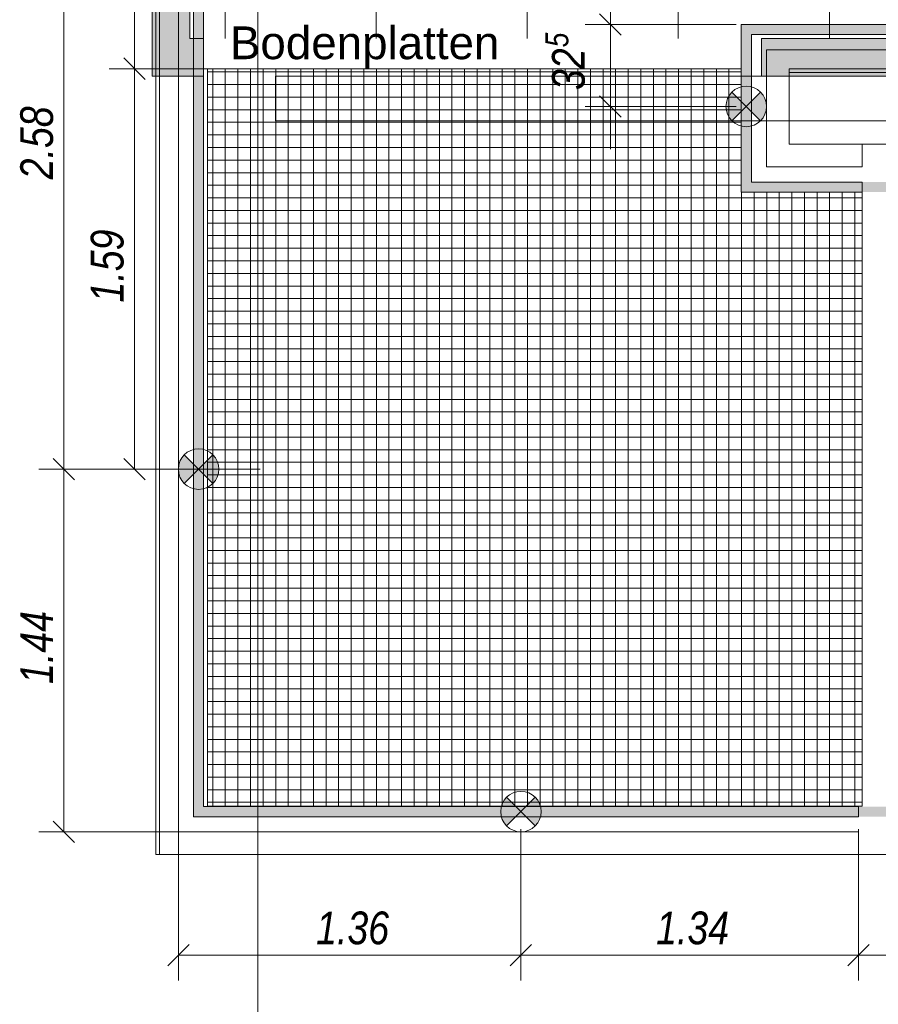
# Model space of a CAD drawing. Extents: x -420 to 300, y 62 to 1112.
# Tile 3 of 256: x -321 to -253, y 137 to 216. Entities that reach past the tile are written whole.
import ezdxf
from ezdxf.lldxf.tags import DXFTag

# ---------------------------------------------------------------- set-up
doc = ezdxf.new("R2010")
doc.units = 0
doc.layers.get('0').update_dxf_attribs({"lineweight": 13})
for name, color, linetype, lineweight, true_color in [('00_ E_ST_Handlaufleuchte', 7, 'Continuous', 13, 0xb2b200), ('00_E_ST_Handlaufleuchte_Bem', 7, 'Continuous', 5, 0x7d7d00), ('00_E_ST_Handlaufleuchte_Kabel', 3, 'Continuous', 18, 0x00ff00), ('00_E_ST_Handlaufleuchte–Handlauf-Position', 7, 'Continuous', 5, 0x0000b2), ('30 -33 Aussenwände- 7 Fassade_ Elemente', 7, 'Continuous', 9, 0x00aacc), ('30 -36 Dächer- 3 Dachbeläge', 7, 'Continuous', 15, 0x9999ff), ('30 -36 Dächer- 4 Dachbekleidungen', 7, 'Continuous', 9, 0xccccff), ('60- 61 allgemeine Ausstattung- 4 Terrassen', 9, 'Continuous', 9, 0x808080)]:
    doc.layers.add(name, color=color, linetype=linetype, lineweight=lineweight, true_color=true_color)
doc.layers.add('70 -71 Achsen- 1 Gebäudeachsen', color=7, linetype='STRICHPUNKT2-A06CPUWML0', lineweight=18)
doc.styles.get("Standard").update_dxf_attribs({"font": 'ARIALN.TTF'})
tags = doc.linetypes.add('STRICHPUNKT2-A06CPUWML0', pattern=[12.7, 6.35, -3.175, 0, -3.175]).pattern_tags.tags
tags[10:11] = [DXFTag(74, 4), DXFTag(75, 0), DXFTag(340, '0'), DXFTag(46, 0.0), DXFTag(50, 0.0), DXFTag(44, 0.0), DXFTag(45, 0.0)]
tags[8:9] = [DXFTag(74, 4), DXFTag(75, 0), DXFTag(340, '0'), DXFTag(46, 0.0), DXFTag(50, 0.0), DXFTag(44, 0.0), DXFTag(45, 0.0)]
tags[6:7] = [DXFTag(74, 4), DXFTag(75, 0), DXFTag(340, '0'), DXFTag(46, 0.0), DXFTag(50, 0.0), DXFTag(44, 0.0), DXFTag(45, 0.0)]
tags[4:5] = [DXFTag(74, 4), DXFTag(75, 0), DXFTag(340, '0'), DXFTag(46, 0.0), DXFTag(50, 0.0), DXFTag(44, 0.0), DXFTag(45, 0.0)]

# ---------------------------------------------------------------- blocks, each defined once
blk = doc.blocks.new('Referenz-A06CPUWNL0', base_point=(-395.238, 76.953))
at = {"layer": '30 -33 Aussenwände- 7 Fassade_ Elemente', "color": 0, "linetype": 'Continuous', "ltscale": 0.13}
for p, q in [((-310.098, 149.253), (-310.098, 376.653)), ((-6.098, 211.653), (-260.098, 211.653)), ((-260.098, 211.653), (-260.098, 205.653)), ((-260.098, 205.653), (-250.098, 205.653)), ((-250.098, 149.253), (-310.098, 149.253))]:
    blk.add_line(p, q, dxfattribs=at)
at = {"layer": '30 -33 Aussenwände- 7 Fassade_ Elemente', "color": 0}
for p, q in [((-300.898, 211.053), (-151.698, 211.053)), ((-300.898, 207.513), (-300.898, 211.053)), ((-151.698, 207.513), (-300.898, 207.513))]:
    blk.add_line(p, q, dxfattribs=at)
at = {"layer": '30 -36 Dächer- 3 Dachbeläge', "color": 0, "linetype": 'Continuous', "ltscale": 0.15}
for p, q in [((-310.698, 376.053), (-310.698, 211.053)), ((-307.698, 214.053), (-307.698, 376.053)), ((-306.598, 214.053), (-307.698, 214.053)), ((-306.598, 211.053), (-306.598, 214.053)), ((-262.298, 214.053), (-6.698, 214.053)), ((-262.298, 211.053), (-262.298, 214.053)), ((-310.698, 211.053), (-306.598, 211.053)), ((-6.698, 211.053), (-262.298, 211.053))]:
    blk.add_line(p, q, dxfattribs=at)
at = {"layer": '30 -36 Dächer- 3 Dachbeläge', "color": 0, "lineweight": 0}
for points in [[(-310.698, 211.053), (-310.698, 376.053), (-307.698, 211.053)], [(-307.698, 214.053), (-310.698, 376.053), (-307.698, 376.053)], [(-307.698, 211.053), (-310.698, 376.053), (-307.698, 214.053)], [(-307.698, 211.053), (-307.698, 214.053), (-306.598, 211.053)], [(-306.598, 211.053), (-307.698, 214.053), (-306.598, 214.053)], [(-262.298, 211.053), (-262.298, 214.053), (-6.698, 211.053)], [(-6.698, 211.053), (-262.298, 214.053), (-6.698, 214.053)]]:
    blk.add_solid(points, dxfattribs=at)
at = {"layer": '30 -36 Dächer- 4 Dachbekleidungen', "color": 0, "linetype": 'Continuous', "ltscale": 0.13}
for p, q in [((-310.398, 376.053), (-310.398, 149.253)), ((-308.598, 151.053), (-308.598, 376.053)), ((-307.398, 376.053), (-307.398, 152.253)), ((-306.598, 153.053), (-306.598, 376.053)), ((-6.698, 215.153), (-263.898, 215.153)), ((-263.898, 215.153), (-263.898, 201.853)), ((-263.098, 202.653), (-263.098, 214.353)), ((-263.098, 214.353), (-6.698, 214.353)), ((-6.698, 213.153), (-261.898, 213.153)), ((-261.898, 213.153), (-261.898, 203.853)), ((-260.098, 205.653), (-260.098, 211.353)), ((-260.098, 211.353), (-6.698, 211.353)), ((-254.298, 205.653), (-260.098, 205.653)), ((-254.298, 203.853), (-254.298, 205.653)), ((-261.898, 203.853), (-254.298, 203.853)), ((-254.298, 202.653), (-263.098, 202.653)), ((-254.298, 201.853), (-254.298, 202.653)), ((-263.898, 201.853), (-254.298, 201.853)), ((-254.598, 153.053), (-306.598, 153.053)), ((-254.598, 152.253), (-254.598, 153.053)), ((-307.398, 152.253), (-254.598, 152.253)), ((-254.598, 151.053), (-308.598, 151.053)), ((-254.598, 149.253), (-254.598, 151.053)), ((-310.398, 149.253), (-254.598, 149.253))]:
    blk.add_line(p, q, dxfattribs=at)
at = {"layer": '60- 61 allgemeine Ausstattung- 4 Terrassen', "color": 0}
for p, q in [((-304.898, 376.053), (-304.898, 214.053)), ((-292.898, 372.513), (-292.898, 214.053)), ((-280.898, 372.513), (-280.898, 214.053)), ((-268.898, 372.513), (-268.898, 214.053)), ((-256.898, 372.513), (-256.898, 214.053)), ((-263.898, 211.653), (-306.298, 211.653)), ((-306.298, 211.653), (-306.298, 153.094)), ((-306.298, 211.394), (-263.898, 211.394)), ((-305.878, 153.094), (-305.878, 211.653)), ((-304.878, 153.094), (-304.878, 211.653)), ((-303.878, 153.094), (-303.878, 211.653)), ((-302.878, 153.094), (-302.878, 211.653)), ((-301.878, 153.094), (-301.878, 211.653)), ((-300.878, 153.094), (-300.878, 211.653)), ((-299.878, 153.094), (-299.878, 211.653)), ((-298.878, 153.094), (-298.878, 211.653)), ((-297.878, 153.094), (-297.878, 211.653)), ((-296.878, 153.094), (-296.878, 211.653)), ((-295.878, 153.094), (-295.878, 211.653)), ((-294.878, 153.094), (-294.878, 211.653)), ((-293.878, 153.094), (-293.878, 211.653)), ((-292.878, 153.094), (-292.878, 211.653)), ((-291.878, 153.094), (-291.878, 211.653)), ((-290.878, 153.094), (-290.878, 211.653)), ((-289.878, 153.094), (-289.878, 211.653)), ((-288.878, 153.094), (-288.878, 211.653)), ((-287.878, 153.094), (-287.878, 211.653)), ((-286.878, 153.094), (-286.878, 211.653)), ((-285.878, 153.094), (-285.878, 211.653)), ((-284.878, 153.094), (-284.878, 211.653)), ((-283.878, 153.094), (-283.878, 211.653)), ((-282.878, 153.094), (-282.878, 211.653)), ((-281.878, 153.094), (-281.878, 211.653)), ((-280.878, 153.094), (-280.878, 211.653)), ((-279.878, 153.094), (-279.878, 211.653)), ((-278.878, 153.094), (-278.878, 211.653)), ((-277.878, 153.094), (-277.878, 211.653)), ((-276.878, 153.094), (-276.878, 211.653)), ((-275.878, 153.094), (-275.878, 211.653)), ((-274.878, 153.094), (-274.878, 211.653)), ((-273.878, 153.094), (-273.878, 211.653)), ((-272.878, 153.094), (-272.878, 211.653)), ((-271.878, 153.094), (-271.878, 211.653)), ((-270.878, 153.094), (-270.878, 211.653)), ((-269.878, 153.094), (-269.878, 211.653)), ((-268.878, 153.094), (-268.878, 211.653)), ((-267.878, 153.094), (-267.878, 211.653)), ((-266.878, 153.094), (-266.878, 211.653)), ((-265.878, 153.094), (-265.878, 211.653)), ((-264.878, 153.094), (-264.878, 211.653)), ((-263.898, 201.853), (-263.898, 211.653)), ((-306.298, 210.394), (-263.898, 210.394)), ((-306.298, 209.394), (-263.898, 209.394)), ((-306.298, 208.394), (-263.898, 208.394)), ((-306.298, 207.394), (-263.898, 207.394)), ((-306.298, 206.394), (-263.898, 206.394)), ((-306.298, 205.394), (-263.898, 205.394)), ((-306.298, 204.394), (-263.898, 204.394)), ((-306.298, 203.394), (-263.898, 203.394)), ((-306.298, 202.394), (-263.898, 202.394)), ((-254.298, 201.853), (-263.898, 201.853)), ((-263.878, 153.094), (-263.878, 201.853)), ((-262.878, 153.094), (-262.878, 201.853)), ((-261.878, 153.094), (-261.878, 201.853)), ((-260.878, 153.094), (-260.878, 201.853)), ((-259.878, 153.094), (-259.878, 201.853)), ((-258.878, 153.094), (-258.878, 201.853)), ((-257.878, 153.094), (-257.878, 201.853)), ((-256.878, 153.094), (-256.878, 201.853)), ((-255.878, 153.094), (-255.878, 201.853)), ((-254.878, 153.094), (-254.878, 201.853)), ((-254.298, 153.094), (-254.298, 201.853)), ((-306.298, 201.394), (-254.298, 201.394)), ((-306.298, 200.394), (-254.298, 200.394)), ((-306.298, 199.394), (-254.298, 199.394)), ((-306.298, 198.394), (-254.298, 198.394)), ((-306.298, 197.394), (-254.298, 197.394)), ((-306.298, 196.394), (-254.298, 196.394)), ((-306.298, 195.394), (-254.298, 195.394)), ((-306.298, 194.394), (-254.298, 194.394)), ((-306.298, 193.394), (-254.298, 193.394)), ((-306.298, 192.394), (-254.298, 192.394)), ((-306.298, 191.394), (-254.298, 191.394)), ((-306.298, 190.394), (-254.298, 190.394)), ((-306.298, 189.394), (-254.298, 189.394)), ((-306.298, 188.394), (-254.298, 188.394)), ((-306.298, 187.394), (-254.298, 187.394)), ((-306.298, 186.394), (-254.298, 186.394)), ((-306.298, 185.394), (-254.298, 185.394)), ((-306.298, 184.394), (-254.298, 184.394)), ((-306.298, 183.394), (-254.298, 183.394)), ((-306.298, 182.394), (-254.298, 182.394)), ((-306.298, 181.394), (-254.298, 181.394)), ((-306.298, 180.394), (-254.298, 180.394)), ((-306.298, 179.394), (-254.298, 179.394)), ((-306.298, 178.394), (-254.298, 178.394)), ((-306.298, 177.394), (-254.298, 177.394)), ((-306.298, 176.394), (-254.298, 176.394)), ((-306.298, 175.394), (-254.298, 175.394)), ((-306.298, 174.394), (-254.298, 174.394)), ((-306.298, 173.394), (-254.298, 173.394)), ((-306.298, 172.394), (-254.298, 172.394)), ((-306.298, 171.394), (-254.298, 171.394)), ((-306.298, 170.394), (-254.298, 170.394)), ((-306.298, 169.394), (-254.298, 169.394)), ((-306.298, 168.394), (-254.298, 168.394)), ((-306.298, 167.394), (-254.298, 167.394)), ((-306.298, 166.394), (-254.298, 166.394)), ((-306.298, 165.394), (-254.298, 165.394)), ((-306.298, 164.394), (-254.298, 164.394)), ((-306.298, 163.394), (-254.298, 163.394)), ((-306.298, 162.394), (-254.298, 162.394)), ((-306.298, 161.394), (-254.298, 161.394)), ((-306.298, 160.394), (-254.298, 160.394)), ((-306.298, 159.394), (-254.298, 159.394)), ((-306.298, 158.394), (-254.298, 158.394)), ((-306.298, 157.394), (-254.298, 157.394)), ((-306.298, 156.394), (-254.298, 156.394)), ((-306.298, 155.394), (-254.298, 155.394)), ((-306.298, 154.394), (-254.298, 154.394)), ((-306.298, 153.394), (-254.298, 153.394)), ((-306.298, 153.094), (-254.298, 153.094))]:
    blk.add_line(p, q, dxfattribs=at)
at = {"layer": '70 -71 Achsen- 1 Gebäudeachsen', "color": 0, "linetype": 'STRICHPUNKT2-A06CPUWML0', "ltscale": 0.18}
blk.add_line((-302.298, 1084.393), (-302.298, 84.953), dxfattribs=at)
blk = doc.blocks.new('Blockreferenz-A06CPUWRL0', base_point=(-265.112, 207.045))
at = {"lineweight": -2}
for points in [[(-264.641, 209.791), (-263.504, 208.653), (-264.641, 207.516), (-264.897, 207.849), (-265.058, 208.237), (-265.112, 208.653), (-265.058, 209.07), (-264.897, 209.458)], [(-263.504, 208.653), (-262.367, 209.791), (-262.111, 209.458), (-261.951, 209.07), (-261.896, 208.653), (-261.951, 208.237), (-262.111, 207.849), (-262.367, 207.516)]]:
    blk.add_hatch(color=0, dxfattribs=at).paths.add_polyline_path(points)
at = {"color": 0, "lineweight": -2}
for p, q in [((-264.641, 207.516), (-262.367, 209.791)), ((-264.641, 209.791), (-262.367, 207.516))]:
    blk.add_line(p, q, dxfattribs=at)
blk.add_circle((-263.504, 208.653), 1.608, dxfattribs=at)
blk = doc.blocks.new('Maß-A06CPUXZL0', base_point=(-321.164, 179.005))
at = {"color": 0, "linetype": 'ByBlock', "lineweight": -2, "ltscale": 0.13}
for p, q in [((-318.546, 232.302), (-316.849, 230.605)), ((-319.698, 231.453), (-307.698, 231.453)), ((-317.698, 179.853), (-317.698, 231.453)), ((-318.546, 180.702), (-316.849, 179.005)), ((-319.698, 179.853), (-307.698, 179.853))]:
    blk.add_line(p, q, dxfattribs=at)
at = {"color": 0, "linetype": 'ByBlock', "lineweight": -2, "ltscale": 0.13, "insert": (-321.164, 202.864), "char_height": 2.6, "attachment_point": 1, "rotation": 90}
blk.add_mtext('{\\fArial Narrow|b0|i1;2.58}', dxfattribs=at)
blk = doc.blocks.new('Maß-A06CPUY7L0', base_point=(-315.564, 210.805))
at = {"color": 0, "linetype": 'ByBlock', "lineweight": -2, "ltscale": 0.13}
for p, q in [((-311.249, 230.605), (-312.946, 232.302)), ((-314.098, 231.453), (-302.098, 231.453)), ((-312.098, 231.453), (-312.098, 211.653)), ((-311.249, 210.805), (-312.946, 212.502)), ((-314.098, 211.653), (-302.098, 211.653))]:
    blk.add_line(p, q, dxfattribs=at)
at = {"color": 0, "linetype": 'ByBlock', "lineweight": -2, "ltscale": 0.13, "insert": (-315.564, 220.024), "char_height": 2.6, "attachment_point": 1, "rotation": 90}
blk.add_mtext('{\\fArial Narrow|b0|i1;99}', dxfattribs=at)
blk = doc.blocks.new('Polygon-A06CPUZLL0', base_point=(-307.398, 152.253))
at = {"linetype": 'ByBlock', "lineweight": -2, "ltscale": 0.13}
blk.add_hatch(color=0, dxfattribs=at).paths.add_polyline_path([(-69.298, 152.253), (-307.398, 152.253), (-307.398, 374.053), (-306.598, 374.053), (-306.598, 153.053), (-69.298, 153.053)])
blk = doc.blocks.new('Polygon-A06CPUZNL0', base_point=(-263.898, 201.853))
at = {"linetype": 'ByBlock', "lineweight": -2, "ltscale": 0.13}
blk.add_hatch(color=0, dxfattribs=at).paths.add_polyline_path([(-69.298, 201.853), (-263.898, 201.853), (-263.898, 215.153), (-6.698, 215.153), (-6.698, 214.353), (-263.098, 214.353), (-263.098, 202.653), (-69.298, 202.653)])
blk = doc.blocks.new('Maß-A06CPV0XL0', base_point=(-282.246, 139.253))
at = {"color": 0, "linetype": 'ByBlock', "lineweight": -2, "ltscale": 0.13}
for p, q in [((-281.398, 139.253), (-281.398, 151.253)), ((-254.596, 139.253), (-254.596, 151.253)), ((-282.246, 140.405), (-280.549, 142.102)), ((-255.444, 140.405), (-253.747, 142.102)), ((-254.596, 141.253), (-281.398, 141.253))]:
    blk.add_line(p, q, dxfattribs=at)
at = {"color": 0, "linetype": 'ByBlock', "lineweight": -2, "ltscale": 0.13, "insert": (-270.662, 144.72), "char_height": 2.6, "attachment_point": 1}
blk.add_mtext('{\\fArial Narrow|b0|i1;1.34}', dxfattribs=at)
blk = doc.blocks.new('Maß-A06CPV11L0', base_point=(-309.446, 139.253))
at = {"color": 0, "linetype": 'ByBlock', "lineweight": -2, "ltscale": 0.13}
for p, q in [((-308.598, 139.253), (-308.598, 151.253)), ((-281.398, 139.253), (-281.398, 151.253)), ((-309.446, 140.405), (-307.749, 142.102)), ((-282.246, 140.405), (-280.549, 142.102)), ((-281.398, 141.253), (-308.598, 141.253))]:
    blk.add_line(p, q, dxfattribs=at)
at = {"color": 0, "linetype": 'ByBlock', "lineweight": -2, "ltscale": 0.13, "insert": (-297.668, 144.72), "char_height": 2.6, "attachment_point": 1}
blk.add_mtext('{\\fArial Narrow|b0|i1;1.36}', dxfattribs=at)
blk = doc.blocks.new('Blockreferenz-A06CPV13L0', base_point=(-283.006, 151.045))
at = {"lineweight": -2}
for points in [[(-282.535, 153.791), (-281.398, 152.653), (-282.535, 151.516), (-282.791, 151.849), (-282.951, 152.237), (-283.006, 152.653), (-282.951, 153.07), (-282.791, 153.458)], [(-281.398, 152.653), (-280.261, 153.791), (-280.005, 153.458), (-279.844, 153.07), (-279.789, 152.653), (-279.844, 152.237), (-280.005, 151.849), (-280.261, 151.516)]]:
    blk.add_hatch(color=0, dxfattribs=at).paths.add_polyline_path(points)
at = {"color": 0, "lineweight": -2}
for p, q in [((-282.535, 151.516), (-280.261, 153.791)), ((-282.535, 153.791), (-280.261, 151.516))]:
    blk.add_line(p, q, dxfattribs=at)
blk.add_circle((-281.398, 152.653), 1.608, dxfattribs=at)
blk = doc.blocks.new('Maß-A06CPV15L0', base_point=(-321.164, 150.205))
at = {"color": 0, "linetype": 'ByBlock', "lineweight": -2, "ltscale": 0.13}
for p, q in [((-318.546, 180.702), (-316.849, 179.005)), ((-319.698, 179.853), (-307.698, 179.853)), ((-317.698, 151.053), (-317.698, 179.853)), ((-318.546, 151.902), (-316.849, 150.205)), ((-319.698, 151.053), (-307.698, 151.053))]:
    blk.add_line(p, q, dxfattribs=at)
at = {"color": 0, "linetype": 'ByBlock', "lineweight": -2, "ltscale": 0.13, "insert": (-321.164, 162.789), "char_height": 2.6, "attachment_point": 1, "rotation": 90}
blk.add_mtext('{\\fArial Narrow|b0|i1;1.44}', dxfattribs=at)
blk = doc.blocks.new('Maß-A06CPV17L0', base_point=(-255.446, 139.253))
at = {"color": 0, "linetype": 'ByBlock', "lineweight": -2, "ltscale": 0.13}
for p, q in [((-254.598, 139.253), (-254.598, 151.253)), ((-206.898, 139.253), (-206.898, 151.253)), ((-255.446, 140.405), (-253.749, 142.102)), ((-207.746, 140.405), (-206.049, 142.102)), ((-206.898, 141.253), (-254.598, 141.253))]:
    blk.add_line(p, q, dxfattribs=at)
at = {"color": 0, "linetype": 'ByBlock', "lineweight": -2, "ltscale": 0.13, "attachment_point": 1}
for s, insert, char_height in [('{\\fArial Narrow|b0|i1;2.38}', (-234.214, 144.72), 2.6), ('{\\fArial Narrow|b0|i1;5}', (-228.27, 145.24), 1.82)]:
    blk.add_mtext(s, dxfattribs=dict(at, insert=insert, char_height=char_height))
blk = doc.blocks.new('Blockreferenz-A06CPV1FL0', base_point=(-308.606, 178.245))
at = {"lineweight": -2}
for points in [[(-308.135, 180.991), (-306.998, 179.853), (-308.135, 178.716), (-308.391, 179.049), (-308.551, 179.437), (-308.606, 179.853), (-308.551, 180.27), (-308.391, 180.658)], [(-306.998, 179.853), (-305.861, 180.991), (-305.605, 180.658), (-305.444, 180.27), (-305.389, 179.853), (-305.444, 179.437), (-305.605, 179.049), (-305.861, 178.716)]]:
    blk.add_hatch(color=0, dxfattribs=at).paths.add_polyline_path(points)
at = {"color": 0, "lineweight": -2}
for p, q in [((-308.135, 178.716), (-305.861, 180.991)), ((-308.135, 180.991), (-305.861, 178.716))]:
    blk.add_line(p, q, dxfattribs=at)
blk.add_circle((-306.998, 179.853), 1.608, dxfattribs=at)
blk = doc.blocks.new('Maß-A06CPV1HL0', base_point=(-315.564, 179.005))
at = {"color": 0, "linetype": 'ByBlock', "lineweight": -2, "ltscale": 0.13}
for p, q in [((-312.946, 212.502), (-311.249, 210.805)), ((-314.098, 211.653), (-302.098, 211.653)), ((-312.098, 179.853), (-312.098, 211.653)), ((-312.946, 180.702), (-311.249, 179.005)), ((-314.098, 179.853), (-302.098, 179.853))]:
    blk.add_line(p, q, dxfattribs=at)
at = {"color": 0, "linetype": 'ByBlock', "lineweight": -2, "ltscale": 0.13, "insert": (-315.564, 193.081), "char_height": 2.6, "attachment_point": 1, "rotation": 90}
blk.add_mtext('{\\fArial Narrow|b0|i1;1.59}', dxfattribs=at)
blk = doc.blocks.new('Maß-A06CPV1NL0', base_point=(-279.455, 205.259))
at = {"color": 0, "linetype": 'ByBlock', "lineweight": -2, "ltscale": 0.13}
for p, q in [((-274.298, 205.259), (-274.298, 224.873)), ((-273.449, 214.305), (-275.146, 216.002)), ((-276.298, 215.153), (-264.298, 215.153)), ((-273.449, 207.805), (-275.146, 209.502)), ((-276.298, 208.653), (-264.298, 208.653))]:
    blk.add_line(p, q, dxfattribs=at)
at = {"color": 0, "linetype": 'ByBlock', "lineweight": -2, "ltscale": 0.13, "attachment_point": 1, "rotation": 90}
for s, insert, char_height in [('{\\fArial Narrow|b0|i1;5}', (-279.455, 213.352), 1.82), ('{\\fArial Narrow|b0|i1;32}', (-278.935, 209.951), 2.6)]:
    blk.add_mtext(s, dxfattribs=dict(at, insert=insert, char_height=char_height))
blk = doc.blocks.new('Polylinie-A06CPV23L0', base_point=(-307.096, 152.553))
at = {"color": 0, "linetype": 'ByBlock', "lineweight": -2, "ltscale": 0.18}
for points in [[(-306.896, 152.753), (-307.096, 152.553), (-306.896, 231.022), (-307.096, 231.222)], [(-101.498, 152.753), (-101.498, 152.553), (-306.896, 152.753), (-307.096, 152.553)]]:
    blk.add_solid(points, dxfattribs=at)
blk = doc.blocks.new('Polylinie-A06CPV31L0', base_point=(-300.264, 201.953))
at = {"color": 0, "linetype": 'ByBlock', "lineweight": -2, "ltscale": 0.18}
for points in [[(-263.404, 202.153), (-263.604, 201.953), (-263.404, 214.653), (-263.604, 214.853)], [(-263.404, 214.653), (-263.604, 214.853), (-246.398, 214.653), (-246.598, 214.853)], [(-101.498, 202.153), (-101.498, 201.953), (-263.404, 202.153), (-263.604, 201.953)]]:
    blk.add_solid(points, dxfattribs=at)

msp = doc.modelspace()

# ---------------------------------------------------------------- block references
at = {"color": 8, "lineweight": 13, "ltscale": 0.13, "true_color": 0x808080}
msp.add_blockref('Referenz-A06CPUWNL0', (-395.238, 76.953), dxfattribs=at)
at = {"layer": '00_ E_ST_Handlaufleuchte', "ltscale": 0.13}
for name, p in [('Blockreferenz-A06CPUWRL0', (-265.112, 207.045)), ('Blockreferenz-A06CPV1FL0', (-308.606, 178.245)), ('Blockreferenz-A06CPV13L0', (-283.006, 151.045))]:
    msp.add_blockref(name, p, dxfattribs=at)
at = {"layer": '00_E_ST_Handlaufleuchte_Bem', "ltscale": 0.13}
for name, p in [('Maß-A06CPUXZL0', (-321.164, 179.005)), ('Maß-A06CPUY7L0', (-315.564, 210.805)), ('Maß-A06CPV1NL0', (-279.455, 205.259)), ('Maß-A06CPV1HL0', (-315.564, 179.005)), ('Maß-A06CPV15L0', (-321.164, 150.205)), ('Maß-A06CPV11L0', (-309.446, 139.253)), ('Maß-A06CPV0XL0', (-282.246, 139.253)), ('Maß-A06CPV17L0', (-255.446, 139.253))]:
    msp.add_blockref(name, p, dxfattribs=at)
at = {"layer": '00_E_ST_Handlaufleuchte_Kabel', "ltscale": 0.18}
for name, p in [('Polylinie-A06CPV23L0', (-307.096, 152.553)), ('Polylinie-A06CPV31L0', (-300.264, 201.953))]:
    msp.add_blockref(name, p, dxfattribs=at)
at = {"layer": '00_E_ST_Handlaufleuchte–Handlauf-Position', "ltscale": 0.13}
for name, p in [('Polygon-A06CPUZLL0', (-307.398, 152.253)), ('Polygon-A06CPUZNL0', (-263.898, 201.853))]:
    msp.add_blockref(name, p, dxfattribs=at)

# ---------------------------------------------------------------- texts
at = {"layer": '00_E_ST_Handlaufleuchte_Bem', "ltscale": 0.13, "insert": (-304.515, 215.007), "char_height": 2.6, "attachment_point": 1}
msp.add_mtext('{\\fArial;Bodenplatten}', dxfattribs=at)

doc.saveas('drawing.dxf')
